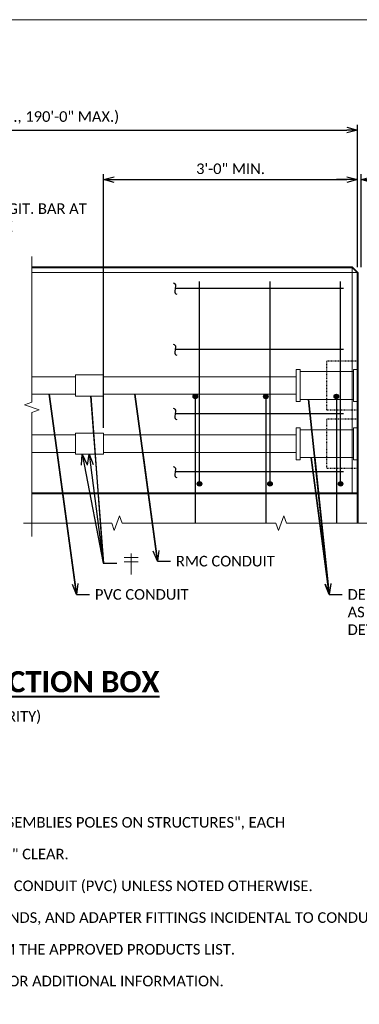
# Model space of a CAD drawing. Extents: x -1659 to -530, y -2368 to -1849.
# Tile 10 of 12: x -1168 to -1120, y -2255 to -2116. Entities that reach past the tile are written whole.
import ezdxf
from ezdxf import colors
from ezdxf.entities.mleader import LeaderData, LeaderLine
from ezdxf.enums import TextEntityAlignment as Align
from ezdxf.math import Vec2, Vec3

# ---------------------------------------------------------------- set-up
doc = ezdxf.new("R2010")
doc.units = 0
doc.header["$MEASUREMENT"] = 0
doc.linetypes.add('Wisdot2', pattern=[0.125, 0.0625, -0.0625])
for name, color, linetype, lineweight in [('B_ANNO_BREAK', 7, 'Continuous', 18), ('B_ANNO_DIM', 7, 'Continuous', 18), ('B_ANNO_SYMB', 7, 'Continuous', 18), ('B_ANNO_TEXT', 7, 'Continuous', 18), ('B_ANNO_TEXT_TITLE', 7, 'Continuous', 40), ('B_CONC_DECK', 1, 'Continuous', 40), ('B_CONC_PPT', 12, 'Continuous', 40), ('B_DETAIL', 7, 'Continuous', 18), ('B_DETAIL_HIDDEN', 7, 'Wisdot2', 25), ('B_REBAR', 5, 'Continuous', 25)]:
    doc.layers.add(name, color=color, linetype=linetype, lineweight=lineweight)
doc.layers.add('B_ANNO_NOPLOT', color=47, linetype='Continuous', lineweight=18, plot=False)
doc.styles.add('Annotative', font='calibri.ttf', dxfattribs={"height": 0.0625})
doc.styles.get("Standard").update_dxf_attribs({"font": 'calibri.ttf'})
doc.styles.add('Title', font='calibrib.ttf', dxfattribs={"height": 0.125})
doc.dimstyles.new('Annotative', dxfattribs={"dimscale": 0, "dimtxt": 0.0625, "dimasz": 0.0625, "dimexe": 0.03125, "dimexo": 0.03125, "dimgap": 0.03125, "dimtad": 1, "dimdec": 3, "dimzin": 3, "dimdsep": 46, "dimlunit": 4, "dimtxsty": 'Standard', "dimblk": 'OPEN30', "dimcen": 0.03125, "dimaunit": 1, "dimadec": 0, "dimazin": 3, "dimtfac": 0.75, "dimtdec": 3, "dimtofl": 0, "dimtmove": 0, "dimatfit": 3, "dimldrblk": 'OPEN30', "dimfxl": 1, "dimtfill": 1, "dimfrac": 1, "dimtolj": 1, "dimtzin": 0, "dimarcsym": 0})

# ---------------------------------------------------------------- blocks, each defined once
blk = doc.blocks.new('rebar - inside elevation JB')
at = {"layer": 'B_REBAR'}
h = blk.add_hatch(color=256, dxfattribs=at)
edge = h.paths.add_edge_path()
edge.add_arc((0, 8.82), 0.318, 0, 360)
h = blk.add_hatch(color=256, dxfattribs=at)
edge = h.paths.add_edge_path()
edge.add_arc((0.6, -3.55), 0.318, 0, 360)
for p, q in [((0.6, -3.86), (0.6, 25.14)), ((0, 9.14), (0, -9.14))]:
    blk.add_line(p, q, dxfattribs=at)
for centre in [(0, 8.82), (0.6, -3.55)]:
    blk.add_circle(centre, 0.318, dxfattribs=at)
blk = doc.blocks.new('rebar end broke - inside elevation JB')
at = {"layer": 'B_REBAR'}
blk.add_line((0, 0), (-23.87, 0), dxfattribs=at)
at = {"layer": 'B_REBAR', "flags": 128}
blk.add_lwpolyline([(-24.14, 0.79, -0.414214), (-23.82, 0.37), (-23.92, -0.37, 0.414214), (-23.6, -0.79, 0.414214)], format="xyb", dxfattribs=at)
blk = doc.blocks.new('_Open30')
at = {"color": 0, "linetype": 'ByBlock', "lineweight": -2}
for p, q in [((-1, 0.268), (0, 0)), ((0, 0), (-1, -0.268)), ((0, 0), (-1, 0))]:
    blk.add_line(p, q, dxfattribs=at)
blk = doc.blocks.new('*D31')
at = {"layer": 'B_ANNO_DIM', "color": 0, "lineweight": -2, "transparency": 16777216}
for p, q in [((-1211.94, -2131.4), (-1121.3, -2131.4)), ((-1119.8, -2150.85), (-1119.8, -2130.65))]:
    blk.add_line(p, q, dxfattribs=at)
at = {"layer": 'Defpoints', "color": 0, "transparency": 16777216}
for p in [(-1213.44, -2131.4), (-1119.8, -2131.4), (-1119.8, -2151.6)]:
    blk.add_point(p, dxfattribs=at)
at = {"layer": 'B_ANNO_DIM', "color": 0, "lineweight": -2, "transparency": 16777216, "xscale": 1.5, "yscale": 1.5, "zscale": 1.5, "rotation": 180}
blk.add_blockref('_Open30', (-1213.44, -2131.4), dxfattribs=at)
at = {"layer": 'B_ANNO_DIM', "color": 0, "lineweight": -2, "transparency": 16777216, "xscale": 1.5, "yscale": 1.5, "zscale": 1.5}
blk.add_blockref('_Open30', (-1119.8, -2131.4), dxfattribs=at)
at = {"layer": 'B_ANNO_DIM', "color": 0, "transparency": 16777216, "insert": (-1166.62, -2129.64), "char_height": 1.5, "attachment_point": 5, "bg_fill": 3, "box_fill_scale": 1.25, "bg_fill_color": 256, "bg_fill_true_color": 13158600, "bg_fill_transparency": 0}
blk.add_mtext('\\A1;(10\'-0" MIN., 190\'-0" MAX.)', dxfattribs=at)
blk = doc.blocks.new('*D35')
at = {"layer": 'B_ANNO_DIM', "color": 0, "lineweight": -2, "transparency": 16777216}
for p, q in [((293.7, 229.34), (292.2, 229.34)), ((295.7, 216.9), (295.7, 230.09)), ((297.2, 229.34), (308.99, 229.34))]:
    blk.add_line(p, q, dxfattribs=at)
at = {"layer": 'Defpoints', "color": 0, "transparency": 16777216}
for p in [(295.2, 229.34), (295.7, 229.34), (295.7, 216.15)]:
    blk.add_point(p, dxfattribs=at)
at = {"layer": 'B_ANNO_DIM', "color": 0, "lineweight": -2, "transparency": 16777216, "xscale": 1.5, "yscale": 1.5, "zscale": 1.5}
blk.add_blockref('_Open30', (295.2, 229.34), dxfattribs=at)
at = {"layer": 'B_ANNO_DIM', "color": 0, "lineweight": -2, "transparency": 16777216, "xscale": 1.5, "yscale": 1.5, "zscale": 1.5, "rotation": 180}
blk.add_blockref('_Open30', (295.7, 229.34), dxfattribs=at)
at = {"layer": 'B_ANNO_DIM', "color": 0, "transparency": 16777216, "char_height": 1.5, "attachment_point": 5, "bg_fill": 3, "box_fill_scale": 1.25, "bg_fill_color": 256, "bg_fill_true_color": 13158600, "bg_fill_transparency": 0}
for s, insert in [('\\A1;JOINT', (303.85, 230.86)), ('\\A1;OPENING', (303.85, 227.82))]:
    blk.add_mtext(s, dxfattribs=dict(at, insert=insert))
blk = doc.blocks.new('*D234')
at = {"layer": 'B_ANNO_DIM', "color": 0, "lineweight": -2, "transparency": 16777216}
for p, q in [((259.2, 194.14), (259.2, 230.09)), ((260.7, 229.34), (293.7, 229.34))]:
    blk.add_line(p, q, dxfattribs=at)
at = {"layer": 'Defpoints', "color": 0, "transparency": 16777216}
for p in [(295.2, 229.34), (295.2, 229.34), (259.2, 193.39)]:
    blk.add_point(p, dxfattribs=at)
at = {"layer": 'B_ANNO_DIM', "color": 0, "lineweight": -2, "transparency": 16777216, "xscale": 1.5, "yscale": 1.5, "zscale": 1.5, "rotation": 180}
blk.add_blockref('_Open30', (259.2, 229.34), dxfattribs=at)
at = {"layer": 'B_ANNO_DIM', "color": 0, "lineweight": -2, "transparency": 16777216, "xscale": 1.5, "yscale": 1.5, "zscale": 1.5}
blk.add_blockref('_Open30', (295.2, 229.34), dxfattribs=at)
at = {"layer": 'B_ANNO_DIM', "color": 0, "transparency": 16777216, "insert": (277.2, 230.86), "char_height": 1.5, "attachment_point": 5, "bg_fill": 3, "box_fill_scale": 1.25, "bg_fill_color": 256, "bg_fill_true_color": 13158600, "bg_fill_transparency": 0}
blk.add_mtext('\\A1;3\'-0" MIN.', dxfattribs=at)
blk = doc.blocks.new('cross')
at = {"layer": 'B_ANNO_SYMB'}
for p, q in [((0, 1.48), (0, -1.48)), ((-0.99, 0.89), (0.99, 0.89)), ((-0.99, 0.3), (0.99, 0.3))]:
    blk.add_line(p, q, dxfattribs=at)
blk = doc.blocks.new('*D232')
at = {"layer": 'B_ANNO_DIM', "color": 0, "lineweight": -2, "transparency": 16777216}
for p, q in [((259.2, 202.39), (259.2, 230.09)), ((260.7, 229.34), (293.7, 229.34))]:
    blk.add_line(p, q, dxfattribs=at)
at = {"layer": 'Defpoints', "color": 0, "transparency": 16777216}
for p in [(295.2, 229.34), (295.2, 229.34), (259.2, 201.64)]:
    blk.add_point(p, dxfattribs=at)
at = {"layer": 'B_ANNO_DIM', "color": 0, "lineweight": -2, "transparency": 16777216, "xscale": 1.5, "yscale": 1.5, "zscale": 1.5, "rotation": 180}
blk.add_blockref('_Open30', (259.2, 229.34), dxfattribs=at)
at = {"layer": 'B_ANNO_DIM', "color": 0, "lineweight": -2, "transparency": 16777216, "xscale": 1.5, "yscale": 1.5, "zscale": 1.5}
blk.add_blockref('_Open30', (295.2, 229.34), dxfattribs=at)
at = {"layer": 'B_ANNO_DIM', "color": 0, "transparency": 16777216, "insert": (277.2, 230.86), "char_height": 1.5, "attachment_point": 5, "bg_fill": 3, "box_fill_scale": 1.25, "bg_fill_color": 256, "bg_fill_true_color": 13158600, "bg_fill_transparency": 0}
blk.add_mtext('\\A1;3\'-0" MIN.', dxfattribs=at)
blk = doc.blocks.new('INS_PPTAELEC_BASE')
at = {"layer": 'B_ANNO_BREAK', "flags": 128}
for points in [[(249.0332, 178.7454), (249.0332, 196.2958), (250.0641, 196.671), (248.0022, 197.4215), (249.0332, 197.7967), (249.0332, 218.4526)], [(247.837, 180.6199), (260.3476, 180.6199), (260.7229, 179.5889), (261.4733, 181.6508), (261.8486, 180.6199), (283.6091, 180.6199), (283.9843, 179.5889), (284.7348, 181.6508), (285.11, 180.6199), (302.0037, 180.6199)]]:
    blk.add_lwpolyline(points, dxfattribs=at)
at = {"layer": 'B_ANNO_NOPLOT', "flags": 128}
blk.add_lwpolyline([(0, 0), (0, 252), (323.9277, 252), (323.9277, 238.8552), (378, 238.8552), (378, 40.4996), (316.5708, 40.4996), (316.5708, 0)], close=True, dxfattribs=at)
at = {"layer": 'B_CONC_DECK', "flags": 128}
blk.add_lwpolyline([(249.0332, 184.8919), (295.2015, 184.8919), (295.2015, 180.6199)], dxfattribs=at)
at = {"layer": 'B_CONC_PPT', "flags": 128}
blk.add_lwpolyline([(249.0332, 216.8959), (294.4515, 216.8959), (295.2015, 216.1459), (295.2015, 184.8919)], dxfattribs=at)
at = {"layer": 'B_DETAIL'}
for p, q in [((294.4515, 216.8959), (294.4515, 184.8919)), ((249.0332, 216.1459), (295.2015, 216.1459))]:
    blk.add_line(p, q, dxfattribs=at)
for p in [(293.2011, 213.8959), (293.2011, 205.2279), (293.2011, 196.1218), (293.2011, 187.8919)]:
    blk.add_blockref('rebar end broke - inside elevation JB', p)
at = {"color": 7, "linetype": 'Continuous', "lineweight": 18}
for p in [(272.2014, 189.7561), (282.2014, 189.7561), (292.2014, 189.7561)]:
    blk.add_blockref('rebar - inside elevation JB', p, dxfattribs=at)
at = {"layer": 'B_ANNO_TEXT', "insert": (206.3402, 153.9879), "char_height": 1.5, "width": 49.968363, "attachment_point": 1, "style": 'Annotative'}
blk.add_mtext('\\pxqc;(DECK STEEL NOT SHOWN FOR CLARITY)', dxfattribs=at)
at = {"layer": 'B_ANNO_TEXT', "insert": (214.6563, 138.9679), "char_height": 1.5, "width": 93.293373, "attachment_point": 1, "line_spacing_factor": 0.9, "style": 'Annotative'}
blk.add_mtext('BID ITEM SHALL BE "ANCHOR ASSEMBLIES POLES ON STRUCTURES", EACH\\P\\PCONDUIT SHALL BE EMBEDDED 2" CLEAR.\\P\\PUSE 2" DIA. RIGID NONMETALLIC CONDUIT (PVC) UNLESS NOTED OTHERWISE.\\P\\PCONDUIT FITTINGS, CONDUIT BENDS, AND ADAPTER FITTINGS INCIDENTAL TO CONDUIT WORK.\\P\\PPROVIDE JUNCTION BOXES FROM THE APPROVED PRODUCTS LIST.\\P\\PSEE "CONDUIT DETAILS" SHEET FOR ADDITIONAL INFORMATION.\\P{\\A1;\\H1x;\\W0.90224;\\P }', dxfattribs=at)
at = {"layer": 'B_ANNO_TEXT_TITLE', "insert": (193.9068, 159.6522), "char_height": 3, "width": 74.558576, "attachment_point": 1, "style": 'Title'}
blk.add_mtext('\\A1;\\pxqc;{\\LINSIDE ELEVATION AT JUNCTION BOX}', dxfattribs=at)
at = {"layer": 'B_ANNO_DIM'}
dim = blk.add_linear_dim(base=(295.2015, 236.3451), p1=(201.5615, 236.3451), p2=(295.2015, 216.1459), text='(10\'-0" MIN., 190\'-0" MAX.)', dimstyle='Annotative', dxfattribs=at)
dim.commit()
dim.dimension.update_dxf_attribs({"geometry": '*D31', "text_midpoint": (248.3815, 236.3451), "dimtype": 128, "insert": (1414.9978, 2367.7496)})
dim = blk.add_linear_dim(base=(295.7015, 229.3372), p1=(295.2015, 229.3372), p2=(295.7015, 216.1459), text='JOINT\\XOPENING', dimstyle='Annotative', dxfattribs=at)
dim.commit()
dim.dimension.update_dxf_attribs({"geometry": '*D35', "text_midpoint": (303.8471, 229.3372)})
blk = doc.blocks.new('*U659')
at = {"layer": 'B_ANNO_NOPLOT', "flags": 128}
blk.add_lwpolyline([(0, 0), (0, 252), (323.92766, 252), (323.92766, 238.85516), (378, 238.85516), (378, 40.49961), (316.57075, 40.49961), (316.57075, 0)], close=True, dxfattribs=at)
at = {"layer": 'B_ANNO_DIM', "style": 'Annotative'}
for tag, p in [('BAR13', (349.32586, 216.852)), ('BAR11', (233.43496, 176.74271)), ('BAR12', (232.32945, 173.46787)), ('BAR9', (70.59703, 137.17474)), ('BAR10', (70.56083, 133.15842)), ('BAR14', (71.28031, 80.24181))]:
    blk.add_attdef(tag, p, '', height=1.5, dxfattribs=at)
at = {"layer": 'B_ANNO_TEXT', "style": 'Annotative'}
for tag, p in [('#BR1', (229.62571, 26.61883)), ('#BR2', (229.62571, 23.77403)), ('#BR3', (229.62571, 20.92923)), ('#BR4', (229.62571, 15.23963)), ('#BR5', (229.62571, 12.39483))]:
    blk.add_attdef(tag, text='', height=1.5, dxfattribs=at).set_placement(p, align=Align.CENTER)
at = {"layer": 'B_ANNO_DIM'}
ml = blk.add_multileader_mtext('Standard', dxfattribs=at)
ml.set_content('DISPLACE LONGIT. BAR AT\\PJUNCTION BOX', color=256)
ml.set_leader_properties()
ml.set_arrow_properties(name='OPEN30')
ml.build(insert=Vec2(0, 0))
ml.multileader.update_dxf_attribs({"text_right_attachment_type": 3, "dogleg_length": 0.0625, "arrow_head_size": 1.5, "scale": 24})
ctx = ml.context
ctx.base_point, ctx.scale, ctx.char_height, ctx.arrow_head_size, ctx.landing_gap_size, ctx.plane_origin = Vec3(231.22448, 225.20377), 24, 1.5, 1.5, 0.75, Vec3(217.81867, 198.07992)
ctx.right_attachment = 3
notes = []
notes.append((ctx, [(0, (1, 1, 0), (229.72448, 225.20377), (1, 0), 1.5, [(0, [(217.81867, 198.07992), (229.09954, 225.20377), (229.40596, 225.20377)], 0, [])])]))
ctx.mtext.insert, ctx.mtext.flow_direction = Vec3(231.97448, 225.96473), 5
for ctx, leaders in notes:
    for number, flags, end, landing, length, lines in leaders:
        leader = LeaderData()
        leader.index, (leader.has_last_leader_line, leader.has_dogleg_vector, leader.attachment_direction) = number, flags
        leader.last_leader_point, leader.dogleg_vector, leader.dogleg_length = Vec3(end), Vec3(landing), length
        for number, points, colour, breaks in lines:
            line = LeaderLine()
            line.index, line.vertices, line.color, line.breaks = number, Vec3.list(points), colors.encode_raw_color(colour), breaks
            leader.lines.append(line)
        ctx.leaders.append(leader)
blk = doc.blocks.new('*U248')
at = {"layer": 'B_ANNO_NOPLOT', "flags": 128}
blk.add_lwpolyline([(0, 0), (0, 252), (323.9277, 252), (323.9277, 238.8552), (378, 238.8552), (378, 40.4996), (316.5708, 40.4996), (316.5708, 0)], close=True, dxfattribs=at)
at = {"layer": 'B_ANNO_DIM'}
ml = blk.add_multileader_mtext('Standard', dxfattribs=at)
ml.set_content('DISPLACE LONGIT. BAR AT\\PJUNCTION BOX', color=256)
ml.set_leader_properties()
ml.set_arrow_properties(name='OPEN30')
ml.build(insert=Vec2(0, 0))
ml.multileader.update_dxf_attribs({"text_right_attachment_type": 3, "dogleg_length": 0.0625, "arrow_head_size": 1.5, "scale": 24})
ctx = ml.context
ctx.base_point, ctx.scale, ctx.char_height, ctx.arrow_head_size, ctx.landing_gap_size, ctx.plane_origin = Vec3(231.2245, 225.2038), 24, 1.5, 1.5, 0.75, Vec3(217.8187, 198.0799)
ctx.right_attachment = 3
notes = []
notes.append((ctx, [(0, (1, 1, 0), (229.7245, 225.2038), (1, 0), 1.5, [(0, [(217.8187, 198.0799), (229.0995, 225.2038), (229.406, 225.2038)], 0, [])])]))
ctx.mtext.insert, ctx.mtext.flow_direction = Vec3(231.9745, 225.9647), 5
for ctx, leaders in notes:
    for number, flags, end, landing, length, lines in leaders:
        leader = LeaderData()
        leader.index, (leader.has_last_leader_line, leader.has_dogleg_vector, leader.attachment_direction) = number, flags
        leader.last_leader_point, leader.dogleg_vector, leader.dogleg_length = Vec3(end), Vec3(landing), length
        for number, points, colour, breaks in lines:
            line = LeaderLine()
            line.index, line.vertices, line.color, line.breaks = number, Vec3.list(points), colors.encode_raw_color(colour), breaks
            leader.lines.append(line)
        ctx.leaders.append(leader)
blk = doc.blocks.new('*U233')
at = {"layer": 'B_ANNO_NOPLOT', "flags": 128}
blk.add_lwpolyline([(0, 0), (0, 252), (323.9277, 252), (323.9277, 238.8552), (378, 238.8552), (378, 40.4996), (316.5708, 40.4996), (316.5708, 0)], close=True, dxfattribs=at)
at = {"layer": 'B_DETAIL'}
for p, q in [((255.2015, 193.1419), (249.0332, 193.1419)), ((286.4907, 193.1419), (259.2015, 193.1419)), ((255.2015, 190.6419), (249.0332, 190.6419)), ((286.4907, 190.6419), (259.2015, 190.6419))]:
    blk.add_line(p, q, dxfattribs=at)
at = {"layer": 'B_DETAIL', "flags": 128}
for points in [[(287.0788, 194.1621), (286.4907, 194.1621), (286.4907, 189.6218), (287.0788, 189.6218), (287.0788, 194.1621)], [(295.2015, 194.1621), (294.6134, 194.1621), (294.6134, 189.6218), (295.2015, 189.6218), (295.2015, 194.1621)], [(255.2015, 193.3919), (259.2015, 193.3919), (259.2015, 190.3919), (255.2015, 190.3919), (255.2015, 193.3919)], [(287.0788, 193.8598), (294.6134, 193.8598), (294.6134, 189.9242), (287.0788, 189.9242), (287.0788, 193.8598)]]:
    blk.add_lwpolyline(points, dxfattribs=at)
at = {"layer": 'B_DETAIL_HIDDEN', "flags": 128}
blk.add_lwpolyline([(295.2015, 188.3718), (290.8461, 188.3718), (290.8461, 195.4121), (295.2015, 195.4121)], dxfattribs=at)
at = {"color": 7, "linetype": 'Continuous', "lineweight": 18}
blk.add_blockref('cross', (263.1177, 174.8517), dxfattribs=at)
at = {"layer": 'B_ANNO_DIM'}
ml = blk.add_multileader_mtext('Standard', dxfattribs=at)
ml.set_content('PVC CONDUIT', color=256)
ml.set_leader_properties()
ml.set_arrow_properties(name='OPEN30')
ml.build(insert=Vec2(0, 0))
ml.multileader.update_dxf_attribs({"text_right_attachment_type": 3, "dogleg_length": 0.0625, "arrow_head_size": 1.5, "scale": 24})
ctx = ml.context
ctx.base_point, ctx.scale, ctx.char_height, ctx.arrow_head_size, ctx.landing_gap_size, ctx.plane_origin = Vec3(257.2237, 170.5112), 24, 1.5, 1.5, 0.75, Vec3(253.2055, 199.6606)
ctx.right_attachment = 3
notes = []
notes.append((ctx, [(0, (1, 1, 0), (255.7237, 170.5112), (1, 0), 1.5, [(2, [(255.377, 170.5112), (252.625, 190.6419), (255.377, 170.5112)], 0, [])])]))
ctx.mtext.insert, ctx.mtext.flow_direction = Vec3(257.9737, 171.2722), 5
ml = blk.add_multileader_mtext('Standard', dxfattribs=at)
ml.set_content('', color=256)
ml.set_leader_properties()
ml.set_arrow_properties(name='OPEN30')
ml.build(insert=Vec2(0, 0))
ml.multileader.update_dxf_attribs({"text_right_attachment_type": 3, "dogleg_length": 0.0625, "arrow_head_size": 1.5, "scale": 24})
ctx = ml.context
ctx.base_point, ctx.scale, ctx.char_height, ctx.arrow_head_size, ctx.landing_gap_size, ctx.plane_origin = Vec3(261.0554, 174.9514), 24, 1.5, 1.5, 0.75, Vec3(257.1389, 190.3919)
ctx.right_attachment = 3
notes.append((ctx, [(0, (1, 1, 0), (259.5554, 174.9514), (1, 0), 1.5, [(0, [(257.1389, 190.3919), (259.1617, 174.9514), (259.2512, 174.9514)], 0, [])])]))
ctx.mtext.insert, ctx.mtext.flow_direction = Vec3(261.8054, 175.7014), 5
ml = blk.add_multileader_mtext('Standard', dxfattribs=at)
ml.set_content('RMC CONDUIT', color=256)
ml.set_leader_properties()
ml.set_arrow_properties(name='OPEN30')
ml.build(insert=Vec2(0, 0))
ml.multileader.update_dxf_attribs({"text_right_attachment_type": 3, "dogleg_length": 0.0625, "arrow_head_size": 1.5, "scale": 24})
ctx = ml.context
ctx.base_point, ctx.scale, ctx.char_height, ctx.arrow_head_size, ctx.landing_gap_size, ctx.plane_origin = Vec3(268.6997, 175.2306), 24, 1.5, 1.5, 0.75, Vec3(264.6815, 204.38)
ctx.right_attachment = 3
notes.append((ctx, [(0, (1, 1, 0), (267.1997, 175.2306), (1, 0), 1.5, [(2, [(266.853, 175.2306), (264.7462, 190.6419), (266.853, 175.2306)], 0, [])])]))
ctx.mtext.insert, ctx.mtext.flow_direction = Vec3(269.4497, 175.9916), 5
ml = blk.add_multileader_mtext('Standard', dxfattribs=at)
ml.set_content('DEFLECTION/EXPANSION FITTING\\PAS SHOWN ON "CONDUIT\\PDETAILS" SHEET', color=256)
ml.set_leader_properties()
ml.set_arrow_properties(name='OPEN30')
ml.build(insert=Vec2(0, 0))
ml.multileader.update_dxf_attribs({"text_right_attachment_type": 3, "dogleg_length": 0.0625, "arrow_head_size": 1.5, "scale": 24})
ctx = ml.context
ctx.base_point, ctx.scale, ctx.char_height, ctx.arrow_head_size, ctx.landing_gap_size, ctx.plane_origin = Vec3(293.0463, 170.5112), 24, 1.5, 1.5, 0.75, Vec3(289.0281, 199.6606)
ctx.right_attachment = 3
notes.append((ctx, [(0, (1, 1, 0), (291.5463, 170.5112), (1, 0), 1.5, [(2, [(291.1997, 170.5112), (288.6392, 189.9242), (291.1997, 170.5112)], 0, [])])]))
ctx.mtext.insert, ctx.mtext.flow_direction = Vec3(293.7963, 171.2722), 5
for ctx, leaders in notes:
    for number, flags, end, landing, length, lines in leaders:
        leader = LeaderData()
        leader.index, (leader.has_last_leader_line, leader.has_dogleg_vector, leader.attachment_direction) = number, flags
        leader.last_leader_point, leader.dogleg_vector, leader.dogleg_length = Vec3(end), Vec3(landing), length
        for number, points, colour, breaks in lines:
            line = LeaderLine()
            line.index, line.vertices, line.color, line.breaks = number, Vec3.list(points), colors.encode_raw_color(colour), breaks
            leader.lines.append(line)
        ctx.leaders.append(leader)
dim = blk.add_linear_dim(base=(295.2015, 229.3372), p1=(259.2015, 193.3919), p2=(295.2015, 229.3372), text='<> MIN.', dimstyle='Annotative', dxfattribs=at)
dim.commit()
dim.dimension.update_dxf_attribs({"geometry": '*D234', "text_midpoint": (277.2015, 230.8556)})
blk = doc.blocks.new('*U231')
at = {"layer": 'B_ANNO_NOPLOT', "flags": 128}
blk.add_lwpolyline([(0, 0), (0, 252), (323.9277, 252), (323.9277, 238.8552), (378, 238.8552), (378, 40.4996), (316.5708, 40.4996), (316.5708, 0)], close=True, dxfattribs=at)
at = {"layer": 'B_DETAIL'}
for p, q in [((255.2015, 201.3919), (249.0332, 201.3919)), ((286.4907, 201.3919), (259.2015, 201.3919)), ((255.2015, 198.8919), (249.0332, 198.8919)), ((286.4907, 198.8919), (259.2015, 198.8919)), ((255.2015, 193.1419), (249.0332, 193.1419)), ((286.4907, 193.1419), (259.2015, 193.1419)), ((255.2015, 190.6419), (249.0332, 190.6419)), ((286.4907, 190.6419), (259.2015, 190.6419))]:
    blk.add_line(p, q, dxfattribs=at)
at = {"layer": 'B_DETAIL', "flags": 128}
for points in [[(287.0788, 202.4121), (286.4907, 202.4121), (286.4907, 197.8718), (287.0788, 197.8718), (287.0788, 202.4121)], [(295.2015, 202.4121), (294.6134, 202.4121), (294.6134, 197.8718), (295.2015, 197.8718), (295.2015, 202.4121)], [(255.2015, 201.6419), (259.2015, 201.6419), (259.2015, 198.6419), (255.2015, 198.6419), (255.2015, 201.6419)], [(287.0788, 202.1098), (294.6134, 202.1098), (294.6134, 198.1742), (287.0788, 198.1742), (287.0788, 202.1098)], [(287.0788, 194.1621), (286.4907, 194.1621), (286.4907, 189.6218), (287.0788, 189.6218), (287.0788, 194.1621)], [(295.2015, 194.1621), (294.6134, 194.1621), (294.6134, 189.6218), (295.2015, 189.6218), (295.2015, 194.1621)], [(255.2015, 193.3919), (259.2015, 193.3919), (259.2015, 190.3919), (255.2015, 190.3919), (255.2015, 193.3919)], [(287.0788, 193.8598), (294.6134, 193.8598), (294.6134, 189.9242), (287.0788, 189.9242), (287.0788, 193.8598)]]:
    blk.add_lwpolyline(points, dxfattribs=at)
at = {"layer": 'B_DETAIL_HIDDEN', "flags": 128}
for points in [[(295.2015, 196.6218), (290.8461, 196.6218), (290.8461, 203.6621), (295.2015, 203.6621)], [(295.2015, 188.3718), (290.8461, 188.3718), (290.8461, 195.4121), (295.2015, 195.4121)]]:
    blk.add_lwpolyline(points, dxfattribs=at)
at = {"color": 7, "linetype": 'Continuous', "lineweight": 18}
blk.add_blockref('cross', (263.1177, 174.8517), dxfattribs=at)
at = {"layer": 'B_ANNO_DIM'}
ml = blk.add_multileader_mtext('Standard', dxfattribs=at)
ml.set_content('PVC CONDUIT', color=256)
ml.set_leader_properties()
ml.set_arrow_properties(name='OPEN30')
ml.build(insert=Vec2(0, 0))
ml.multileader.update_dxf_attribs({"text_right_attachment_type": 3, "dogleg_length": 0.0625, "arrow_head_size": 1.5, "scale": 24})
ctx = ml.context
ctx.base_point, ctx.scale, ctx.char_height, ctx.arrow_head_size, ctx.landing_gap_size, ctx.plane_origin = Vec3(257.2237, 170.5112), 24, 1.5, 1.5, 0.75, Vec3(253.2055, 199.6606)
ctx.right_attachment = 3
notes = []
notes.append((ctx, [(0, (1, 1, 0), (255.7237, 170.5112), (1, 0), 1.5, [(0, [(255.377, 170.5112), (252.625, 190.6419), (255.377, 170.5112), (251.4972, 198.8919), (255.377, 170.5112)], 0, [])])]))
ctx.mtext.insert, ctx.mtext.flow_direction = Vec3(257.9737, 171.2722), 5
ml = blk.add_multileader_mtext('Standard', dxfattribs=at)
ml.set_content('', color=256)
ml.set_leader_properties()
ml.set_arrow_properties(name='OPEN30')
ml.build(insert=Vec2(0, 0))
ml.multileader.update_dxf_attribs({"text_right_attachment_type": 3, "dogleg_length": 0.0625, "arrow_head_size": 1.5, "scale": 24})
ctx = ml.context
ctx.base_point, ctx.scale, ctx.char_height, ctx.arrow_head_size, ctx.landing_gap_size, ctx.plane_origin = Vec3(261.0554, 174.9514), 24, 1.5, 1.5, 0.75, Vec3(257.1389, 190.3919)
ctx.right_attachment = 3
notes.append((ctx, [(0, (1, 1, 0), (259.5554, 174.9514), (1, 0), 1.5, [(1, [(256.1671, 190.3919), (259.1617, 174.9514), (259.2512, 174.9514), (257.3731, 198.6419), (259.1617, 174.9514)], 0, [])])]))
ctx.mtext.insert, ctx.mtext.flow_direction = Vec3(261.8054, 175.7014), 5
ml = blk.add_multileader_mtext('Standard', dxfattribs=at)
ml.set_content('RMC CONDUIT', color=256)
ml.set_leader_properties()
ml.set_arrow_properties(name='OPEN30')
ml.build(insert=Vec2(0, 0))
ml.multileader.update_dxf_attribs({"text_right_attachment_type": 3, "dogleg_length": 0.0625, "arrow_head_size": 1.5, "scale": 24})
ctx = ml.context
ctx.base_point, ctx.scale, ctx.char_height, ctx.arrow_head_size, ctx.landing_gap_size, ctx.plane_origin = Vec3(268.6997, 175.2306), 24, 1.5, 1.5, 0.75, Vec3(264.6815, 204.38)
ctx.right_attachment = 3
notes.append((ctx, [(0, (1, 1, 0), (267.1997, 175.2306), (1, 0), 1.5, [(0, [(266.853, 175.2306), (264.7462, 190.6419), (266.853, 175.2306), (263.6184, 198.8919), (266.853, 175.2306)], 0, [])])]))
ctx.mtext.insert, ctx.mtext.flow_direction = Vec3(269.4497, 175.9916), 5
ml = blk.add_multileader_mtext('Standard', dxfattribs=at)
ml.set_content('DEFLECTION/EXPANSION FITTING\\PAS SHOWN ON "CONDUIT\\PDETAILS" SHEET', color=256)
ml.set_leader_properties()
ml.set_arrow_properties(name='OPEN30')
ml.build(insert=Vec2(0, 0))
ml.multileader.update_dxf_attribs({"text_right_attachment_type": 3, "dogleg_length": 0.0625, "arrow_head_size": 1.5, "scale": 24})
ctx = ml.context
ctx.base_point, ctx.scale, ctx.char_height, ctx.arrow_head_size, ctx.landing_gap_size, ctx.plane_origin = Vec3(293.0463, 170.5112), 24, 1.5, 1.5, 0.75, Vec3(289.0281, 199.6606)
ctx.right_attachment = 3
notes.append((ctx, [(0, (1, 1, 0), (291.5463, 170.5112), (1, 0), 1.5, [(0, [(291.1997, 170.5112), (289.1292, 189.9242), (291.1997, 170.5112), (288.2493, 198.1742), (291.1997, 170.5112)], 0, [])])]))
ctx.mtext.insert, ctx.mtext.flow_direction = Vec3(293.7963, 171.2722), 5
for ctx, leaders in notes:
    for number, flags, end, landing, length, lines in leaders:
        leader = LeaderData()
        leader.index, (leader.has_last_leader_line, leader.has_dogleg_vector, leader.attachment_direction) = number, flags
        leader.last_leader_point, leader.dogleg_vector, leader.dogleg_length = Vec3(end), Vec3(landing), length
        for number, points, colour, breaks in lines:
            line = LeaderLine()
            line.index, line.vertices, line.color, line.breaks = number, Vec3.list(points), colors.encode_raw_color(colour), breaks
            leader.lines.append(line)
        ctx.leaders.append(leader)
dim = blk.add_linear_dim(base=(295.2015, 229.3372), p1=(259.2015, 201.6419), p2=(295.2015, 229.3372), text='<> MIN.', dimstyle='Annotative', dxfattribs=at)
dim.commit()
dim.dimension.update_dxf_attribs({"geometry": '*D232', "text_midpoint": (277.2015, 230.8556)})

msp = doc.modelspace()

# ---------------------------------------------------------------- block references
msp.add_blockref('INS_PPTAELEC_BASE', (-1415, -2367.75))

# ---------------------------------------------------------------- next in the draw order: block references
msp.add_blockref('*U659', (-1415, -2367.75))

# ---------------------------------------------------------------- next in the draw order: block references
msp.add_blockref('*U248', (-1415, -2367.75))

# ---------------------------------------------------------------- next in the draw order: block references
msp.add_blockref('*U233', (-1415, -2367.75))

# ---------------------------------------------------------------- next in the draw order: block references
msp.add_blockref('*U231', (-1415, -2367.75))

doc.saveas('drawing.dxf')
